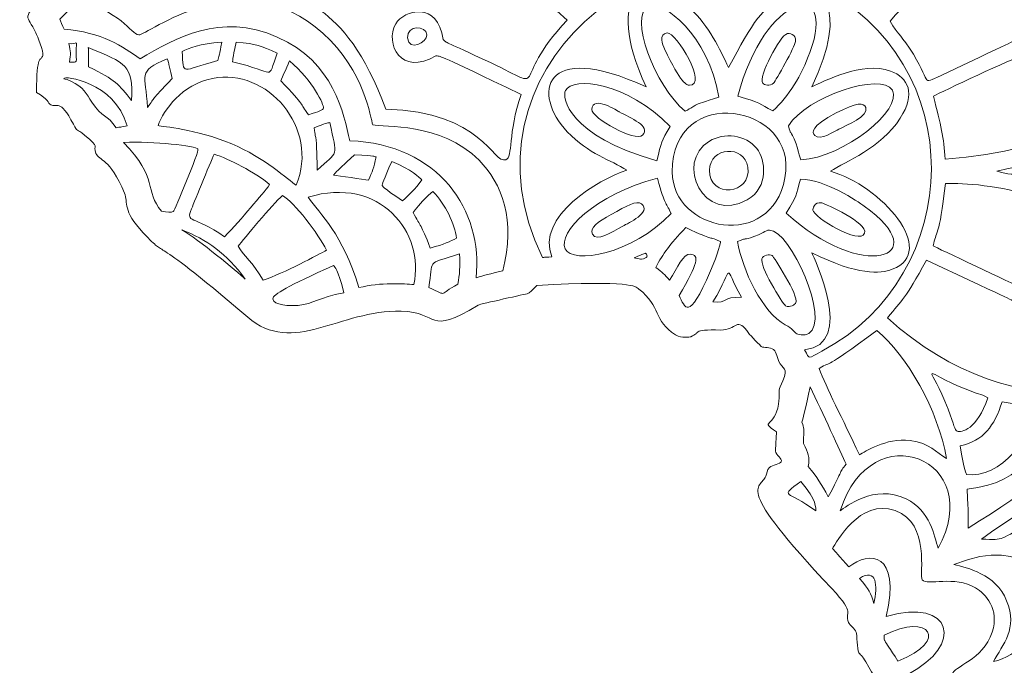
# Model space of a CAD drawing. Header units: inches. Extents: x 45 to 816, y 18 to 847.
# Tile 2 of 5: x 45 to 437, y 337 to 595. Entities that reach past the tile are written whole.
import ezdxf

# ---------------------------------------------------------------- set-up
doc = ezdxf.new("R2010")
doc.units = ezdxf.units.IN
doc.header["$MEASUREMENT"] = 0
doc.layers.add('Layer 1', color=7, linetype='Continuous')

msp = doc.modelspace()

# ---------------------------------------------------------------- linework, layer by layer
at = {"layer": 'Layer 1', "lineweight": 0}
for points, knots in [([(57.69, 560.61), (56.19, 561.39), (57.04, 562.72), (51.96, 565.59), (52.01, 581.51), (53.72, 577.62), (54.49, 580.3), (54.93, 581.79), (52.3, 588.13), (51.71, 589.35), (48.23, 596.55), (45.29, 594.41), (56.32, 605.12), (56.34, 619.07), (64.18, 620.88), (66.26, 630.34), (66.41, 631.05), (66.09, 646.66), (66.07, 646.8), (65.68, 649.97), (63.8, 650.45), (63.96, 651.95), (64.21, 654.23), (66.7, 651.57), (66.7, 663.35), (61.23, 667.69), (64.28, 667.07), (63.17, 669.78), (62.62, 671.11), (62.77, 669.91), (59.84, 673.5), (61.25, 676.62), (61.9, 676.08), (63.06, 679.18), (64.23, 682.27), (62.55, 679.76), (64.49, 682.18), (70.25, 689.32), (68.43, 688.03), (71.25, 692.01), (79.82, 704.1), (87.54, 712.3), (89.36, 714.64), (95.39, 722.37), (86.99, 719.52), (97.12, 729.3), (102.6, 734.59), (98.13, 729.69), (103.85, 734.18), (111.57, 740.24), (113.78, 745.48), (114.41, 746.05), (117.52, 748.85), (129.49, 750.43), (130.84, 750.94), (132.59, 751.61), (148.82, 764.45), (149.03, 764.66), (156.1, 771.46), (152.99, 776.93), (153.17, 779.86), (153.22, 780.68), (156.05, 787.46), (157.06, 789.36), (159.05, 793.14), (161.14, 792.64), (163.41, 798.72), (167, 808.33), (190.44, 815.52), (190.78, 815.79), (193.94, 818.31), (200.71, 839.57), (207.86, 834.68), (211.35, 832.3), (205.68, 829.3), (225.49, 826.61), (228.38, 826.22), (231.53, 826.37), (234.73, 824.42), (242.92, 819.44), (247.16, 828.76), (251.26, 830.25), (256.37, 832.12), (256.24, 828.84), (263.04, 834.36), (269.96, 839.96), (279.71, 836.66), (283, 837.72), (288.44, 839.47), (275.95, 839.63), (316.59, 840.27), (327.84, 846.31), (323, 841.31), (330.78, 840.58), (341.08, 847.05), (339.88, 837.8), (346.22, 841.28), (350.12, 843.41), (346.39, 843.07), (359.01, 843.43), (365.48, 835.54), (361.84, 843.22), (367.69, 838.37), (364.46, 835.65), (364.25, 835.44), (363.97, 834.78), (363.54, 833.73), (363.86, 829.77), (364.37, 828.58), (365, 827.09), (368.33, 824.38), (367.39, 821.11), (366.33, 817.39), (352.83, 809.34), (357.23, 804.84), (359.31, 802.7), (364.67, 805.4), (366.27, 804.16), (367.48, 803.23), (366.88, 799.61), (367.89, 798), (371.18, 792.75), (384.14, 793.47), (386.15, 793.38), (401.38, 792.72), (388.11, 792.31), (399.98, 789.79), (416.29, 786.33), (404.6, 782.26), (419.57, 775.09), (421.31, 774.25), (420.19, 772.43), (438.28, 768.51), (446.17, 766.8), (441.99, 764.09), (449.63, 764.5), (456.4, 764.87), (459.04, 773.14), (459.27, 774.14), (460.56, 779.75), (451.55, 782.51), (465.55, 790.49), (469.11, 792.51), (467.39, 793.4), (475.71, 793.42), (487.38, 793.45), (486.5, 790.27), (490.82, 785.76), (494.96, 785.26), (504.44, 785.27), (505.67, 784.79), (509.58, 783.27), (511.73, 779.59), (512.13, 779.38), (514.04, 778.36), (526.87, 779.77), (532.37, 777.72), (540.51, 774.69), (543.05, 775.44), (544.71, 775.14), (546.51, 774.81), (549.88, 772.21), (551.89, 772.54), (554.02, 772.9), (551.77, 773.66), (557.55, 775.38), (563.23, 777.07), (560.45, 780.81), (570.01, 779.74), (575.74, 784.9), (577.15, 781.06), (582.78, 779.21), (589.9, 776.88), (600.52, 779.29), (602.37, 778.78), (606.66, 777.61), (613.93, 763.86), (612.4, 755.61), (610.18, 743.56), (612.21, 746.4), (609.73, 743.54), (601.29, 746.34), (595.48, 761.24), (591.55, 764.52), (591.02, 764.17), (587.34, 762.42), (590.88, 756.17), (597.98, 743.62), (597.47, 748.05), (599.52, 745.78), (601.3, 743.82), (598.13, 744.85), (609.89, 726.35), (613.95, 719.96), (614.17, 713.02), (624.22, 702.71), (627.2, 699.66), (627.66, 700.48), (628.58, 699.13), (631.1, 695.39), (625.55, 694.32), (633.82, 685.15), (642.48, 675.56), (641.59, 678.92), (643.26, 675.19), (649.53, 661.16), (649.36, 673.72), (650.99, 653.63), (653.54, 622.11), (668.39, 646.6), (675.77, 610.67), (676.51, 607.08), (676.9, 608.62), (678.43, 605.81), (679.47, 603.89), (679.11, 602.89), (680.8, 600.9), (686.96, 593.67), (684.61, 598.06), (688.85, 595.14), (705.28, 583.84), (697.92, 593.7), (712.93, 578.85), (717.98, 573.85), (714.06, 575.87), (720.13, 572.18), (732.98, 564.35), (721.18, 557.38), (722.07, 554.81), (722.57, 553.36), (725.95, 553.4), (728.19, 551.57), (738.36, 543.26), (739.54, 539.99), (746.34, 541.09), (752.88, 542.14), (751.57, 544.41), (755.6, 545.7), (761.78, 547.67), (759.79, 543.81), (768.08, 548.57), (770.97, 550.23), (779.21, 550.24), (781.93, 551.4), (791.55, 555.48), (787.25, 555.55), (792.65, 556.49), (796.65, 557.19), (803.04, 556.88), (804.76, 557.68), (814.88, 562.38), (815.6, 563.07), (815.3, 551.29), (815.13, 544.66), (814.31, 544.25), (812, 541.62), (812.85, 523.54), (813.28, 535.16), (804.03, 514.69), (790.24, 484.18), (801.32, 497.98), (785.52, 474.43), (780.25, 466.57), (783.98, 469.12), (770.13, 457.13), (767.44, 454.8), (768.1, 453.54), (765.34, 450.72), (756.31, 441.53), (760.27, 447.85), (738.69, 426.16), (715.25, 402.6), (715.49, 400.61), (709.07, 396.04), (704.95, 393.1), (705.44, 391.24), (702.6, 388.77), (694.26, 381.54), (695.16, 378.61), (689.2, 368.33), (689.14, 368.23), (684.04, 361.24), (682.94, 357.36), (680.77, 349.64), (679.85, 353.14), (679.27, 348.86), (678.22, 341.08), (687.71, 339.39), (685.94, 331.1), (683.77, 321), (685.35, 324.59), (684.59, 321.43), (683.47, 316.86), (682.73, 322.72), (688.79, 309.36), (690.7, 305.15), (689.32, 302.11), (691.29, 299.16), (694.13, 294.9), (695.67, 295.4), (696.43, 294.23), (697.22, 293.02), (696.95, 286.86), (696.75, 286.3), (695.73, 283.39), (692.43, 284.71), (693.14, 274.67), (694.23, 259.36), (692.78, 257.49), (693.11, 251.95), (693.35, 247.74), (694.05, 244.7), (693.02, 242.56), (692.46, 241.38), (691.43, 240.75), (691.25, 239.87), (691.07, 239), (691.95, 237.41), (691.78, 236.4), (691.69, 235.87), (689.69, 232.63), (689.66, 232.61), (688.24, 231.15), (685.38, 231.1), (683.58, 228.45), (681.05, 224.74), (685.31, 227.73), (678.09, 221.8), (674.22, 218.63), (674.22, 218.16), (674.18, 218.13), (671.82, 216.29), (666.6, 218.09), (663, 215.81), (655.07, 210.77), (660.47, 215.04), (653.17, 211.28), (644.82, 206.99), (649, 207.14), (645.22, 202.47), (641.83, 198.29), (641.56, 198.83), (637.92, 198.83), (616.6, 177.04), (621.68, 183.53), (624.8, 175.31), (625.78, 172.72), (625.44, 163.07), (625.88, 161.81), (626.48, 160.08), (627.05, 160.83), (628.79, 157.38), (626.41, 143.91), (624.18, 145.44), (627.13, 139.67), (623.13, 131.49), (615.57, 128.26), (610.53, 126.97), (609.53, 126.71), (598.64, 122.2), (597.98, 121.48), (594.46, 117.62), (596.77, 112.49), (596.51, 110.04), (596.35, 108.61), (596.63, 110), (592.33, 98.32), (587.45, 85.09), (589.12, 88.18), (579.46, 79.07), (579.36, 78.98), (526.76, 30.4), (526.66, 30.31), (515.35, 31.64), (516.36, 27.82), (512.14, 26.96), (508.07, 26.14), (486.69, 27.31), (482.02, 26.94), (478.07, 26.62), (477.44, 25.71), (470.05, 25.54), (458.42, 25.29), (462.05, 17.58), (454.19, 21.94), (450.78, 23.83), (449.53, 23.4), (448.4, 24.08), (446.92, 24.98), (437.26, 37.44), (439.1, 42.35), (439.45, 43.28), (440.22, 43.88), (442.75, 46.22), (439.15, 63.78), (437.87, 58.21), (435.86, 65.95), (434.54, 71), (433.92, 67.86), (432.34, 73.71), (431.25, 77.71), (431.16, 76.45), (429.97, 78.88), (423.31, 92.41), (430.21, 84.95), (414.12, 101.17), (403.88, 111.5), (408.21, 128.32), (405.79, 134.6), (397.95, 154.95), (405.07, 158.13), (394.43, 173.29), (394.36, 173.39), (381.01, 199.18), (376.07, 206.34), (374.09, 209.22), (376.72, 206.15), (372.77, 213.65), (372.04, 215.02), (371.76, 216.62), (371.52, 221.84), (370.56, 243.45), (374.01, 233.94), (374.95, 244.87), (375.47, 250.85), (376.94, 246.47), (378.62, 256.03), (380.75, 268.07), (389, 275.22), (392.72, 278.87), (393.71, 297.46), (394.36, 288.7), (395.87, 293.67), (397.5, 299.04), (387.11, 301.72), (388.16, 311.96), (390.26, 332.57), (388.83, 325.97), (382.07, 338.91), (380.85, 341.24), (379.7, 341.86), (379.34, 342.51), (378.56, 343.93), (378.67, 349.69), (378.27, 350.71), (377.68, 352.18), (375.77, 353.25), (375.22, 354.59), (373.27, 359.27), (378.68, 357.23), (368.54, 368.03), (328.98, 410.15), (339.94, 407.28), (342.27, 412.82), (342.65, 413.72), (342.77, 415.24), (343.71, 416.2), (344.88, 417.39), (348.05, 417.63), (348.4, 418.49), (348.95, 419.86), (346.43, 421.1), (346.11, 422.81), (345.99, 423.41), (346.2, 422.81), (346.51, 430.45), (339.4, 435.28), (345.91, 431.79), (347.34, 441.49), (347.88, 445.17), (347.15, 446.44), (348.03, 448.31), (351.47, 455.57), (349.71, 455.04), (348.04, 457.56), (346.46, 459.93), (346.84, 461.96), (345.36, 463.16), (343.92, 464.33), (341.54, 463.8), (340.48, 464.38), (340.43, 464.41), (335.8, 469.19), (335.56, 469.57), (330.94, 476.84), (330.45, 470.82), (324.37, 470.97), (312.05, 471.27), (316.79, 469.78), (312.39, 468.33), (312.13, 468.25), (308.91, 467.47), (306.35, 469.09), (297.41, 474.75), (300.72, 480.42), (291.73, 487.27), (290.29, 488.37), (289, 490.79), (251.2, 488.76), (248.78, 486.41), (248.18, 485.79), (247.52, 485.48), (247.36, 485.41), (228.59, 481.35), (227.82, 480.89), (206.94, 468.47), (212.8, 478.09), (197.13, 478.48), (172.57, 479.09), (154.24, 460.54), (136.04, 476.09), (93.02, 512.81), (106.05, 497.5), (94.47, 509.72), (85.94, 518.72), (88.62, 521.53), (86.98, 525.47), (81, 539.86), (77.04, 538.05), (75.64, 541.31), (74.08, 544.95), (77.78, 543.12), (71.15, 548.59), (67.73, 551.41), (68.43, 549.47), (66.67, 552.87), (61.19, 563.45), (60.08, 559.38), (57.69, 560.61)], [0, 0, 0, 0, 1, 1, 1, 2, 2, 2, 3, 3, 3, 4, 4, 4, 5, 5, 5, 6, 6, 6, 7, 7, 7, 8, 8, 8, 9, 9, 9, 10, 10, 10, 11, 11, 11, 12, 12, 12, 13, 13, 13, 14, 14, 14, 15, 15, 15, 16, 16, 16, 17, 17, 17, 18, 18, 18, 19, 19, 19, 20, 20, 20, 21, 21, 21, 22, 22, 22, 23, 23, 23, 24, 24, 24, 25, 25, 25, 26, 26, 26, 27, 27, 27, 28, 28, 28, 29, 29, 29, 30, 30, 30, 31, 31, 31, 32, 32, 32, 33, 33, 33, 34, 34, 34, 35, 35, 35, 36, 36, 36, 37, 37, 37, 38, 38, 38, 39, 39, 39, 40, 40, 40, 41, 41, 41, 42, 42, 42, 43, 43, 43, 44, 44, 44, 45, 45, 45, 46, 46, 46, 47, 47, 47, 48, 48, 48, 49, 49, 49, 50, 50, 50, 51, 51, 51, 52, 52, 52, 53, 53, 53, 54, 54, 54, 55, 55, 55, 56, 56, 56, 57, 57, 57, 58, 58, 58, 59, 59, 59, 60, 60, 60, 61, 61, 61, 62, 62, 62, 63, 63, 63, 64, 64, 64, 65, 65, 65, 66, 66, 66, 67, 67, 67, 68, 68, 68, 69, 69, 69, 70, 70, 70, 71, 71, 71, 72, 72, 72, 73, 73, 73, 74, 74, 74, 75, 75, 75, 76, 76, 76, 77, 77, 77, 78, 78, 78, 79, 79, 79, 80, 80, 80, 81, 81, 81, 82, 82, 82, 83, 83, 83, 84, 84, 84, 85, 85, 85, 86, 86, 86, 87, 87, 87, 88, 88, 88, 89, 89, 89, 90, 90, 90, 91, 91, 91, 92, 92, 92, 93, 93, 93, 94, 94, 94, 95, 95, 95, 96, 96, 96, 97, 97, 97, 98, 98, 98, 99, 99, 99, 100, 100, 100, 101, 101, 101, 102, 102, 102, 103, 103, 103, 104, 104, 104, 105, 105, 105, 106, 106, 106, 107, 107, 107, 108, 108, 108, 109, 109, 109, 110, 110, 110, 111, 111, 111, 112, 112, 112, 113, 113, 113, 114, 114, 114, 115, 115, 115, 116, 116, 116, 117, 117, 117, 118, 118, 118, 119, 119, 119, 120, 120, 120, 121, 121, 121, 122, 122, 122, 123, 123, 123, 124, 124, 124, 125, 125, 125, 126, 126, 126, 127, 127, 127, 128, 128, 128, 129, 129, 129, 130, 130, 130, 131, 131, 131, 132, 132, 132, 133, 133, 133, 134, 134, 134, 135, 135, 135, 136, 136, 136, 137, 137, 137, 138, 138, 138, 139, 139, 139, 140, 140, 140, 141, 141, 141, 142, 142, 142, 143, 143, 143, 144, 144, 144, 145, 145, 145, 146, 146, 146, 147, 147, 147, 148, 148, 148, 149, 149, 149, 150, 150, 150, 151, 151, 151, 152, 152, 152, 153, 153, 153, 154, 154, 154, 155, 155, 155, 156, 156, 156, 157, 157, 157, 158, 158, 158, 159, 159, 159, 160, 160, 160, 161, 161, 161, 162, 162, 162, 163, 163, 163, 164, 164, 164, 165, 165, 165, 166, 166, 166, 167, 167, 167, 168, 168, 168, 169, 169, 169, 170, 170, 170, 171, 171, 171, 172, 172, 172, 173, 173, 173, 174, 174, 174, 175, 175, 175, 176, 176, 176, 176]), ([(257.17, 500.09), (250.54, 515.99), (275.77, 531.12), (287.01, 534.57), (280.44, 538.77), (271.83, 540.9), (263.27, 549.93), (249.26, 564.7), (252.98, 586.91), (294.62, 567.79), (276.97, 606.26), (295.51, 614.49), (312.01, 599.13), (320.03, 591.67), (323.7, 583.1), (327.5, 575.43), (337.16, 593.87), (341.06, 599.75), (350.71, 604.46), (364.52, 611.2), (375.84, 599.62), (360.62, 567.79), (365.42, 569.94), (380.6, 578.16), (391.95, 574.05), (398.98, 571.5), (402.14, 565.1), (395.82, 555.32), (387.98, 543.19), (373.98, 538.11), (368.01, 534.19), (388.08, 528.69), (411.14, 502.22), (392.64, 495.17), (387.89, 493.36), (379, 492.65), (360.62, 501.67), (361.18, 500.41), (378.4, 465.07), (357.69, 463.09), (360.06, 459.09), (358.72, 459.47), (364.59, 462.58), (421.44, 492.66), (424.78, 577.3), (362.26, 608.44), (298.03, 640.44), (217.18, 573.43), (253.39, 499.84), (254.36, 499.92), (253.27, 499.88), (257.17, 500.09)], [0, 0, 0, 0, 1, 1, 1, 2, 2, 2, 3, 3, 3, 4, 4, 4, 5, 5, 5, 6, 6, 6, 7, 7, 7, 8, 8, 8, 9, 9, 9, 10, 10, 10, 11, 11, 11, 12, 12, 12, 13, 13, 13, 14, 14, 14, 15, 15, 15, 16, 16, 16, 17, 17, 17, 17]), ([(191.01, 558.93), (229.56, 557.87), (233.64, 536.91), (238.77, 538.77), (241.78, 539.87), (239.51, 549.17), (244.88, 564.76), (210.94, 581.05), (213.79, 579.67), (210.97, 580.17), (197.05, 571.77), (190.49, 585.08), (194.97, 592.88), (198.23, 598.53), (211.83, 601.93), (213.81, 586.62), (216.17, 584.65), (213.69, 586.38), (232.65, 577.43), (257.09, 565.9), (239.44, 569.12), (263.2, 594.36), (219.73, 635.45), (157.49, 624.49), (146.81, 608.16), (153.59, 601.45), (174.23, 604.4), (191.01, 558.93)], [0, 0, 0, 0, 1, 1, 1, 2, 2, 2, 3, 3, 3, 4, 4, 4, 5, 5, 5, 6, 6, 6, 7, 7, 7, 8, 8, 8, 9, 9, 9, 9]), ([(444.56, 580.25), (441.11, 579.4), (412.1, 565.76), (408.98, 564.06), (411.99, 552.57), (413.21, 547.51), (413.64, 539.04), (505.83, 545.18), (508.48, 607.54), (508.34, 609.63), (501.76, 618.17), (477.04, 626.41), (449.05, 622.27), (427.98, 619.15), (402.05, 607.49), (391.8, 593.88), (395.15, 588.28), (395.1, 589.64), (399.43, 583.21), (408.86, 569.2), (403.52, 568.35), (412.05, 572.37), (446.07, 588.4), (439.54, 585.28), (441.41, 586.38), (445.78, 609.7), (470.64, 592.05), (459.23, 580.57), (455.89, 577.2), (448.31, 575.99), (444.56, 580.25)], [0, 0, 0, 0, 1, 1, 1, 2, 2, 2, 3, 3, 3, 4, 4, 4, 5, 5, 5, 6, 6, 6, 7, 7, 7, 8, 8, 8, 9, 9, 9, 10, 10, 10, 10]), ([(61.25, 594.69), (61.36, 594.43), (62.5, 591.83), (62.95, 590.78), (77.92, 589.46), (86.31, 583.94), (93.22, 578.95), (107.48, 587.19), (124.87, 597.64), (147.84, 587.6), (170.4, 577.73), (174.29, 557.02), (176.69, 546.32), (212.14, 544.98), (229.78, 518.57), (226.97, 491.76), (230.19, 492.74), (232.42, 493.32), (237.59, 494.59), (242.95, 514.46), (237.22, 529.51), (228.19, 538.56), (212.77, 554.01), (190.03, 551.44), (185.85, 552.71), (184.91, 555.11), (182.84, 573.93), (166, 589.1), (133.3, 618.54), (95.64, 588.16), (92.73, 588.44), (89.19, 588.77), (86.01, 598.59), (66.73, 601.82), (66.11, 600.13), (66.91, 600.28), (61.25, 594.69)], [0, 0, 0, 0, 1, 1, 1, 2, 2, 2, 3, 3, 3, 4, 4, 4, 5, 5, 5, 6, 6, 6, 7, 7, 7, 8, 8, 8, 9, 9, 9, 10, 10, 10, 11, 11, 11, 12, 12, 12, 12]), ([(331.14, 564.03), (340.52, 561.4), (339.45, 561.19), (345.09, 558.21), (351.37, 563.87), (356.51, 572.42), (359.84, 581.51), (371.01, 611.97), (341.75, 604.97), (331.14, 564.03)], [0, 0, 0, 0, 1, 1, 1, 2, 2, 2, 3, 3, 3, 3]), ([(323.62, 563.67), (319.49, 588.6), (301.12, 602.35), (295.86, 600.02), (287.18, 596.17), (298.36, 567.95), (310.15, 558.09), (315.64, 560.87), (311.36, 559.9), (323.62, 563.67)], [0, 0, 0, 0, 1, 1, 1, 2, 2, 2, 3, 3, 3, 3]), ([(207.39, 588.49), (207.2, 592.37), (199.26, 592.5), (199.68, 587.36), (200.14, 581.62), (207.54, 585.38), (207.39, 588.49)], [0, 0, 0, 0, 1, 1, 1, 2, 2, 2, 2]), ([(303.07, 589.24), (306.65, 589.61), (319.4, 568.22), (311.85, 568.41), (310.92, 568.44), (308.46, 569.07), (302.01, 582.89), (301.26, 584.5), (299.4, 588.85), (303.07, 589.24)], [0, 0, 0, 0, 1, 1, 1, 2, 2, 2, 3, 3, 3, 3]), ([(350.87, 589.01), (351.28, 589.11), (354.51, 588.95), (354.16, 585.87), (353.95, 583.96), (346.29, 570.16), (345.3, 569.26), (343.94, 568.03), (341.7, 568.38), (341.05, 569.26), (339.24, 571.7), (347.92, 588.25), (350.87, 589.01)], [0, 0, 0, 0, 1, 1, 1, 2, 2, 2, 3, 3, 3, 4, 4, 4, 4]), ([(65.15, 577.67), (68.87, 577.78), (67.59, 576.78), (67.79, 583.18), (67.9, 586.7), (68.35, 584.6), (64.91, 585.01), (65.55, 581.68), (65.64, 580.97), (65.15, 577.67)], [0, 0, 0, 0, 1, 1, 1, 2, 2, 2, 3, 3, 3, 3]), ([(109.96, 581.86), (110.61, 571.94), (109.18, 574.23), (124.16, 578.22), (125.43, 583.52), (124.57, 579.51), (125.74, 585.63), (116.68, 585), (112.77, 583.18), (109.96, 581.86)], [0, 0, 0, 0, 1, 1, 1, 2, 2, 2, 3, 3, 3, 3]), ([(131.44, 585.63), (129.77, 577.31), (130.38, 580.49), (129.98, 577.74), (148.17, 573.57), (143.41, 569.78), (147.82, 581.14), (140.94, 584.26), (139.86, 584.86), (131.44, 585.63)], [0, 0, 0, 0, 1, 1, 1, 2, 2, 2, 3, 3, 3, 3]), ([(72.72, 575.8), (83.62, 570.35), (84.58, 569.04), (89.82, 562.33), (90.5, 576.85), (87.62, 576.99), (72.6, 583.44), (72.72, 581.07), (72.68, 583.44), (72.72, 575.8)], [0, 0, 0, 0, 1, 1, 1, 2, 2, 2, 3, 3, 3, 3]), ([(104.02, 578.95), (91.72, 573.72), (95.55, 573.04), (96.13, 559.54), (99.81, 564.36), (96.78, 561.59), (105.96, 571.07), (104.16, 578.87), (105.05, 575.57), (104.02, 578.95)], [0, 0, 0, 0, 1, 1, 1, 2, 2, 2, 3, 3, 3, 3]), ([(166.2, 559.41), (166.49, 560.39), (162.15, 570.25), (152.67, 578.1), (152.45, 577.58), (149.73, 571.27), (149.27, 570.22), (159.32, 559.59), (156.31, 561.99), (160.31, 556.63), (164.54, 558.05), (165.93, 558.49), (166.2, 559.41)], [0, 0, 0, 0, 1, 1, 1, 2, 2, 2, 3, 3, 3, 4, 4, 4, 4]), ([(83.7, 551.51), (85.98, 551.87), (84.07, 551.51), (88.01, 552.26), (83.07, 569.97), (62.57, 572.31), (62.9, 571.1), (62.99, 570.75), (63.13, 571.22), (65.71, 570.05), (70.76, 567.76), (71.89, 564.89), (74.01, 561.7), (78.26, 555.29), (80.09, 556.91), (83.7, 551.51)], [0, 0, 0, 0, 1, 1, 1, 2, 2, 2, 3, 3, 3, 4, 4, 4, 5, 5, 5, 5]), ([(155.34, 528.6), (164.84, 551.51), (143.74, 575.54), (122.07, 571.14), (109.83, 568.66), (102.62, 558.62), (100.38, 552.38), (102.2, 551.9), (115.07, 551.18), (129.68, 545.08), (142.69, 539.65), (152.23, 530.77), (155.34, 528.6)], [0, 0, 0, 0, 1, 1, 1, 2, 2, 2, 3, 3, 3, 4, 4, 4, 4]), ([(351.37, 552.33), (352.06, 548.26), (351.95, 551.51), (354.31, 545.1), (355.91, 540.76), (354.69, 542.58), (356.24, 538.76), (373.31, 539.52), (397, 558.82), (392.66, 566.45), (388.43, 573.86), (358.47, 563.89), (351.37, 552.33)], [0, 0, 0, 0, 1, 1, 1, 2, 2, 2, 3, 3, 3, 4, 4, 4, 4]), ([(304.21, 552.02), (287.08, 569.75), (265.42, 572.09), (262.56, 566.3), (261.12, 563.38), (263.44, 548.54), (298.87, 538.31), (300.82, 546.11), (300.53, 545.84), (304.21, 552.02)], [0, 0, 0, 0, 1, 1, 1, 2, 2, 2, 3, 3, 3, 3]), ([(305.04, 533.91), (305.16, 510.15), (344.46, 502.33), (349.9, 531.58), (355.42, 561.27), (304.86, 569.37), (305.04, 533.91)], [0, 0, 0, 0, 1, 1, 1, 2, 2, 2, 2]), ([(273.03, 558.76), (273.17, 564.8), (283.79, 557.91), (283.88, 557.86), (288.61, 555.31), (296.61, 552.16), (293.23, 548.6), (290.32, 545.54), (272.95, 555.44), (273.03, 558.76)], [0, 0, 0, 0, 1, 1, 1, 2, 2, 2, 3, 3, 3, 3]), ([(382.08, 559.53), (383.34, 556.18), (374.57, 552.55), (371.41, 550.99), (370.02, 550.3), (363.84, 546.17), (361.77, 548.47), (360.63, 549.74), (359.99, 552.01), (370.34, 557.41), (378.61, 561.73), (381.33, 561.51), (382.08, 559.53)], [0, 0, 0, 0, 1, 1, 1, 2, 2, 2, 3, 3, 3, 4, 4, 4, 4]), ([(163.71, 534.67), (172.26, 542.4), (171.74, 539.55), (168.69, 553.6), (167.67, 553.35), (167.09, 553.44), (162.5, 551.41), (163.22, 545.19), (163.42, 551.01), (163.71, 534.67)], [0, 0, 0, 0, 1, 1, 1, 2, 2, 2, 3, 3, 3, 3]), ([(319.83, 546.18), (325.56, 549.67), (334.33, 548.82), (338.71, 543.18), (342.1, 538.82), (343.75, 527.91), (334.89, 522.82), (317.73, 512.96), (305.7, 537.56), (319.83, 546.18)], [0, 0, 0, 0, 1, 1, 1, 2, 2, 2, 3, 3, 3, 3]), ([(101.72, 518.31), (104.19, 517.98), (105.64, 517.66), (106.39, 518.11), (106.88, 518.41), (116.88, 542.1), (116.26, 543.07), (115.55, 544.18), (98.52, 546.34), (86.67, 545.6), (100.62, 531.47), (94.89, 526.32), (101.72, 518.31)], [0, 0, 0, 0, 1, 1, 1, 2, 2, 2, 3, 3, 3, 4, 4, 4, 4]), ([(319.86, 534.6), (319.84, 523.33), (336.68, 524.71), (335.15, 535.75), (333.89, 544.86), (319.88, 543.94), (319.86, 534.6)], [0, 0, 0, 0, 1, 1, 1, 2, 2, 2, 2]), ([(126.83, 508.1), (133.72, 515.35), (141.66, 524.78), (144.79, 528.85), (139.13, 533.78), (128.36, 539.18), (122.7, 540.98), (121.21, 537.9), (113.72, 519.31), (113.68, 519.2), (111.33, 513.17), (114.06, 517.06), (126.83, 508.1)], [0, 0, 0, 0, 1, 1, 1, 2, 2, 2, 3, 3, 3, 4, 4, 4, 4]), ([(178.51, 540.74), (169.53, 532.32), (171.61, 534.35), (170.26, 532.67), (172.1, 532.41), (182.25, 530.93), (184.09, 530.67), (185.71, 534.06), (186.25, 535.4), (187.13, 539.89), (185.93, 540.15), (187.73, 540.19), (178.51, 540.74)], [0, 0, 0, 0, 1, 1, 1, 2, 2, 2, 3, 3, 3, 4, 4, 4, 4]), ([(197.68, 522.42), (200.63, 525.09), (202.42, 526.73), (205.33, 530.79), (204.51, 531.55), (201.28, 534.99), (193.44, 538.07), (190.02, 530.74), (189.58, 528.69), (189.55, 528.61), (189.61, 528.54), (189.44, 527.82), (197.68, 522.42)], [0, 0, 0, 0, 1, 1, 1, 2, 2, 2, 3, 3, 3, 4, 4, 4, 4]), ([(434.27, 534.18), (441.91, 532.22), (441.45, 532.61), (442.03, 535.76), (438.78, 535.35), (439.5, 535.48), (434.27, 534.18)], [0, 0, 0, 0, 1, 1, 1, 2, 2, 2, 2]), ([(202.16, 489.09), (206.82, 509.68), (188.62, 532.58), (160.07, 523.87), (164.96, 516.98), (173.78, 509.48), (180.33, 487.86), (188.9, 490.03), (198.48, 489.43), (202.16, 489.09)], [0, 0, 0, 0, 1, 1, 1, 2, 2, 2, 3, 3, 3, 3]), ([(299.11, 531.39), (274.2, 524.93), (259.35, 509.79), (262.45, 503.28), (265.4, 497.04), (288.95, 501.01), (304.57, 517.36), (302.14, 522.87), (302.47, 519.47), (299.11, 531.39)], [0, 0, 0, 0, 1, 1, 1, 2, 2, 2, 3, 3, 3, 3]), ([(350.43, 517.56), (380.23, 489.95), (410.53, 499.47), (381.46, 520.34), (379.18, 521.98), (365.42, 531.2), (356.13, 531.03), (354.05, 524.26), (354.93, 524.71), (350.43, 517.56)], [0, 0, 0, 0, 1, 1, 1, 2, 2, 2, 3, 3, 3, 3]), ([(408.96, 504.48), (409.75, 503.9), (441.52, 489.05), (444.09, 487.84), (457.71, 496.98), (465.07, 483.57), (460.9, 476.09), (456.88, 468.9), (444.15, 467.36), (441.58, 481.87), (439.28, 483.44), (443.75, 481.29), (406.24, 498.76), (397.41, 482.82), (396.89, 483.33), (390.71, 475.83), (441.86, 429.1), (503.35, 446.45), (508.24, 460.29), (509.98, 465.22), (502.92, 484.73), (492.1, 497.58), (468.88, 525.17), (429.15, 529.82), (413.76, 529.3), (411.3, 507.19), (409.96, 510.58), (408.96, 504.48)], [0, 0, 0, 0, 1, 1, 1, 2, 2, 2, 3, 3, 3, 4, 4, 4, 5, 5, 5, 6, 6, 6, 7, 7, 7, 8, 8, 8, 9, 9, 9, 9]), ([(219.16, 507.61), (218.36, 513.02), (214.9, 521.17), (209.69, 526.18), (204.85, 521.63), (204.14, 520.58), (201.93, 517.81), (205.08, 511.56), (204.81, 513.72), (208.72, 503.61), (214.48, 505.17), (216.45, 506.14), (219.16, 507.61)], [0, 0, 0, 0, 1, 1, 1, 2, 2, 2, 3, 3, 3, 4, 4, 4, 4]), ([(149.89, 524.49), (145.82, 521.02), (134.47, 507.16), (132.29, 504.34), (134.69, 500.13), (137.91, 498.32), (142.25, 490.83), (150.24, 493.43), (164.56, 501.18), (167.35, 502.76), (164.41, 509.18), (154.44, 521.97), (149.89, 524.49)], [0, 0, 0, 0, 1, 1, 1, 2, 2, 2, 3, 3, 3, 4, 4, 4, 4]), ([(292.81, 521.16), (297.04, 517.78), (287.36, 513.47), (285.4, 512.37), (280.74, 509.74), (275.04, 506.05), (273.3, 509.09), (271.9, 511.56), (275.45, 514.07), (280.71, 516.97), (286.94, 520.4), (290.85, 522.73), (292.81, 521.16)], [0, 0, 0, 0, 1, 1, 1, 2, 2, 2, 3, 3, 3, 4, 4, 4, 4]), ([(360.98, 518.74), (360.95, 518.98), (361.53, 522.29), (364.53, 521.57), (365.97, 521.22), (383.04, 513.72), (381.59, 509.51), (379.88, 504.57), (361.28, 515.95), (360.98, 518.74)], [0, 0, 0, 0, 1, 1, 1, 2, 2, 2, 3, 3, 3, 3]), ([(135.1, 491.27), (127.48, 501.55), (119.75, 507), (109.82, 510.87), (116.53, 507.04), (131.67, 494.31), (135.1, 491.27)], [0, 0, 0, 0, 1, 1, 1, 2, 2, 2, 2]), ([(303.98, 490.77), (307.07, 495.92), (309.42, 501.42), (312.23, 501.15), (316, 500.8), (315.37, 497.72), (307.75, 484.71), (310.2, 480.09), (311.27, 473.6), (320.3, 494.48), (323.4, 501.65), (324.22, 506.1), (324.24, 506.21), (318.04, 508.88), (322.84, 505.96), (310.39, 511.74), (303.77, 504.8), (301.55, 501.57), (298.5, 495.92), (301.24, 493.84), (301.9, 493.21), (303.98, 490.77)], [0, 0, 0, 0, 1, 1, 1, 2, 2, 2, 3, 3, 3, 4, 4, 4, 5, 5, 5, 6, 6, 6, 7, 7, 7, 7]), ([(359.43, 469.62), (368.1, 474.89), (351.98, 510.67), (343.78, 510.76), (341.9, 510.79), (341.42, 509.3), (336.22, 507.68), (332.82, 506.62), (335.76, 508.03), (331.02, 506.28), (332.87, 495.08), (340.98, 477.75), (350.03, 473.1), (352.95, 471.6), (353.71, 470.01), (354.29, 469.66), (354.91, 469.27), (357.61, 468.52), (359.43, 469.62)], [0, 0, 0, 0, 1, 1, 1, 2, 2, 2, 3, 3, 3, 4, 4, 4, 5, 5, 5, 6, 6, 6, 6]), ([(219.72, 489.17), (220.31, 493.18), (220.77, 496.14), (220.37, 501.31), (206.32, 496.79), (210.18, 499.4), (208.1, 487.85), (216.7, 484.13), (211.36, 485.21), (219.72, 489.17)], [0, 0, 0, 0, 1, 1, 1, 2, 2, 2, 3, 3, 3, 3]), ([(289.91, 499.72), (289.91, 499.69), (292.79, 499.14), (292.81, 499.14), (295.05, 499.75), (295.58, 500.28), (294.41, 501.56), (294.38, 501.59), (289.9, 499.76), (289.91, 499.72)], [0, 0, 0, 0, 1, 1, 1, 2, 2, 2, 3, 3, 3, 3]), ([(340.72, 499.35), (341.25, 500.67), (343.72, 501.35), (344.86, 500.6), (345.17, 500.4), (355.57, 484.57), (354.24, 481.79), (354, 481.28), (351.95, 479.59), (350.16, 480.66), (348.8, 481.48), (339.68, 496.76), (340.72, 499.35)], [0, 0, 0, 0, 1, 1, 1, 2, 2, 2, 3, 3, 3, 4, 4, 4, 4]), ([(170.26, 496.69), (152.04, 488.46), (146.05, 485.12), (146.08, 483.4), (146.11, 480.77), (153.12, 480.49), (156.1, 480.77), (162.48, 481.38), (164.18, 483.94), (174.37, 485.81), (171.88, 495.58), (170.77, 495.98), (170.26, 496.69)], [0, 0, 0, 0, 1, 1, 1, 2, 2, 2, 3, 3, 3, 4, 4, 4, 4]), ([(332.58, 484.02), (324.96, 497.61), (330.15, 496.79), (321.25, 482.17), (327.55, 481.62), (324.73, 484.2), (332.58, 484.02)], [0, 0, 0, 0, 1, 1, 1, 2, 2, 2, 2]), ([(379.55, 421.23), (381.82, 422.52), (389.94, 428.13), (399.76, 426.93), (407.74, 425.95), (409.85, 422.36), (414.25, 419.77), (410.85, 439.34), (398.48, 460.98), (386.46, 470.73), (363.86, 454.15), (369.5, 459.24), (363.53, 455.69), (366.3, 448.07), (372.83, 435.8), (379.55, 421.23)], [0, 0, 0, 0, 1, 1, 1, 2, 2, 2, 3, 3, 3, 4, 4, 4, 5, 5, 5, 5]), ([(414.85, 439.47), (417.46, 432.79), (417.24, 431.32), (418.49, 430.71), (420, 429.98), (426.54, 431.44), (430.63, 443.98), (427.23, 445.93), (428.05, 444.69), (418.6, 448.81), (403.64, 455.36), (407.68, 457.78), (414.85, 439.47)], [0, 0, 0, 0, 1, 1, 1, 2, 2, 2, 3, 3, 3, 4, 4, 4, 4]), ([(356.69, 434.34), (357.55, 431.51), (357.51, 432.38), (357.23, 425.83), (359.29, 421.94), (359.73, 420.51), (359.21, 416.61), (362.76, 412.49), (364.31, 409.61), (367.17, 404.61), (372.63, 414.79), (371.44, 414.01), (374.21, 417.59), (372.08, 422.25), (364.75, 438.31), (359.9, 448.36), (358.37, 440.39), (356.73, 434.46), (356.69, 434.34)], [0, 0, 0, 0, 1, 1, 1, 2, 2, 2, 3, 3, 3, 4, 4, 4, 5, 5, 5, 6, 6, 6, 6]), ([(428.2, 387.74), (438.26, 387.49), (433.47, 386.87), (450.04, 395.29), (483.03, 412.05), (498, 415.73), (503.38, 410.65), (514.76, 399.89), (464.55, 366.6), (460.58, 362.36), (459.55, 357.38), (460.22, 360.48), (458.77, 354.14), (470.71, 360.38), (504.04, 387.91), (516.52, 406.16), (545.23, 448.14), (468.75, 418.1), (428.2, 387.74)], [0, 0, 0, 0, 1, 1, 1, 2, 2, 2, 3, 3, 3, 4, 4, 4, 5, 5, 5, 6, 6, 6, 6]), ([(436.33, 442.34), (433.27, 432.85), (429.04, 426.86), (419.71, 424.87), (421.18, 414.84), (422.15, 413.54), (422.19, 413.44), (435.22, 411.37), (450.27, 429.16), (446.87, 440.24), (446.51, 440.37), (446.26, 440.91), (436.33, 442.34)], [0, 0, 0, 0, 1, 1, 1, 2, 2, 2, 3, 3, 3, 4, 4, 4, 4]), ([(422.86, 392.11), (447.16, 407.52), (465.81, 419), (463.38, 438.58), (462.01, 438.86), (464.06, 438.74), (453.56, 439.67), (451.22, 425.16), (446.68, 410.2), (422.38, 407.64), (422.96, 396.54), (422.88, 399.22), (422.86, 392.11)], [0, 0, 0, 0, 1, 1, 1, 2, 2, 2, 3, 3, 3, 4, 4, 4, 4]), ([(410.85, 384.1), (430.33, 419.6), (384.14, 438.1), (371.91, 399.03), (373.84, 400.4), (385.46, 409.94), (398.11, 403.75), (407.83, 398.99), (409.43, 388.89), (410.85, 384.1)], [0, 0, 0, 0, 1, 1, 1, 2, 2, 2, 3, 3, 3, 3]), ([(362.2, 399.03), (362.13, 400.02), (362.75, 403.1), (356.21, 410.72), (347.51, 404.08), (350.6, 407.49), (362.2, 399.03)], [0, 0, 0, 0, 1, 1, 1, 2, 2, 2, 2]), ([(375.37, 376.72), (383.26, 383.05), (396.24, 382.63), (390.23, 356.93), (416.73, 364.56), (421.44, 345.65), (398.84, 333.88), (417.57, 325.65), (418.63, 308.21), (399.95, 309.16), (401.67, 305.55), (405.62, 304.17), (406.98, 296.76), (407.33, 296.75), (406.76, 296.94), (410.97, 296.39), (423.17, 314.24), (428.51, 312.1), (432.63, 315.35), (431.07, 326.11), (416.33, 330.46), (416.58, 333.82), (416.82, 337.21), (428.8, 339.32), (432.43, 350.69), (435.36, 359.87), (429.79, 365.88), (425.78, 368.32), (417.39, 373.43), (406.49, 369.01), (404.56, 371.5), (403.19, 373.27), (408.05, 394.01), (393.79, 399.08), (379.49, 404.16), (370.39, 386.06), (368.77, 384.03), (373.2, 379.07), (371.06, 381.44), (375.37, 376.72)], [0, 0, 0, 0, 1, 1, 1, 2, 2, 2, 3, 3, 3, 4, 4, 4, 5, 5, 5, 6, 6, 6, 7, 7, 7, 8, 8, 8, 9, 9, 9, 10, 10, 10, 11, 11, 11, 12, 12, 12, 13, 13, 13, 13]), ([(432.93, 338.97), (442.34, 341.05), (451.48, 351.09), (453.68, 358.01), (457.55, 370.13), (447.14, 389.6), (417.16, 377.67), (422.39, 376.17), (433.65, 374.08), (438.16, 363.19), (442.79, 352), (436.5, 345.8), (432.93, 338.97)], [0, 0, 0, 0, 1, 1, 1, 2, 2, 2, 3, 3, 3, 4, 4, 4, 4]), ([(385.23, 362.16), (386.93, 369.19), (386.51, 376.5), (379.53, 372.1), (383.44, 367.54), (384.17, 366.26), (385.23, 362.16)], [0, 0, 0, 0, 1, 1, 1, 2, 2, 2, 2]), ([(394.86, 339.1), (415.72, 347.55), (407.36, 358.53), (389.42, 349.52), (389.64, 346.18), (388.29, 349.78), (394.86, 339.1)], [0, 0, 0, 0, 1, 1, 1, 2, 2, 2, 2])]:
    msp.add_open_spline(points, degree=3, knots=knots, dxfattribs=at)

doc.saveas('drawing.dxf')
